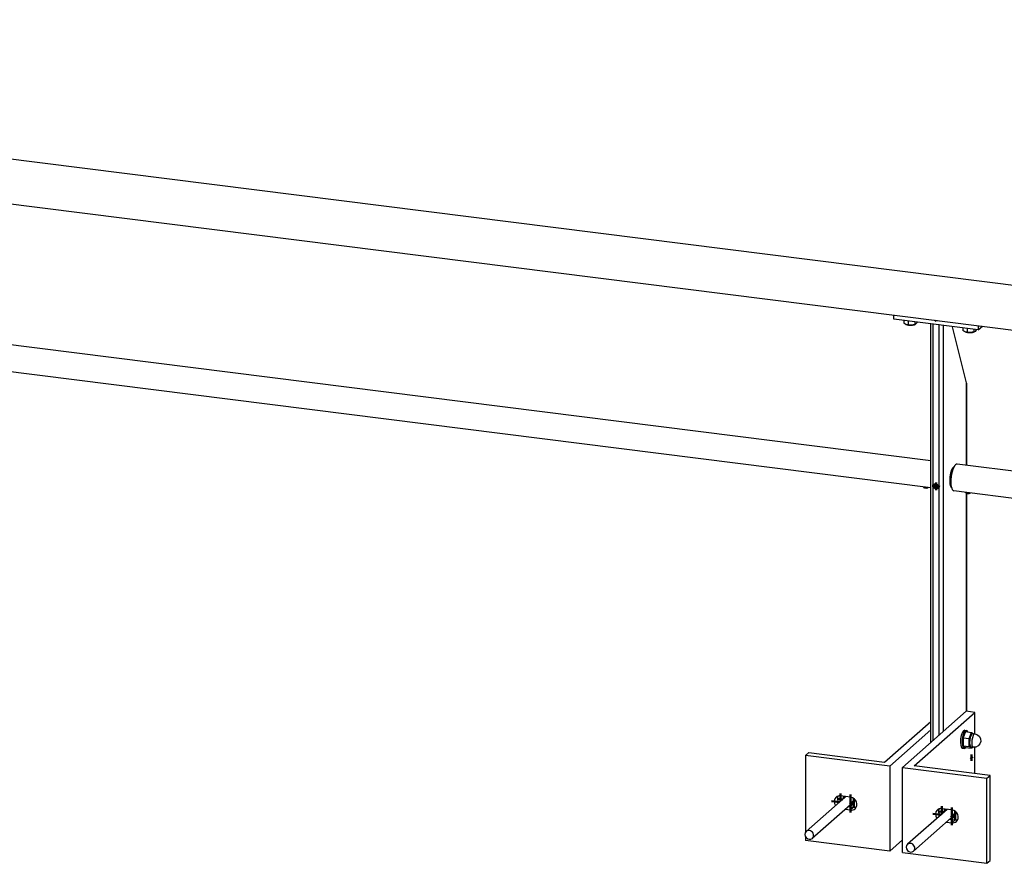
# Model space of a CAD drawing. Header units: millimetres. Extents: x 4464 to 5058, y 2900 to 3320.
# Tile 78 of 110: x 4790 to 4817, y 3212 to 3235. Entities that reach past the tile are written whole.
import ezdxf

# ---------------------------------------------------------------- set-up
doc = ezdxf.new("R2010")
doc.units = ezdxf.units.MM
doc.linetypes.add('STRICHPUNKT2', pattern=[18.5, 10, -4, 0.5, -4])
doc.layers.get('0').update_dxf_attribs({"linetype": 'CONTINUOUS'})
doc.layers.add('LE_ALL', color=7, linetype='CONTINUOUS', lineweight=50)
doc.layers.add('LE_GREEN', color=3, linetype='CONTINUOUS')
doc.layers.add('LE_RED', color=1, linetype='CONTINUOUS')

# ---------------------------------------------------------------- blocks, each defined once
blk = doc.blocks.new('BALUSTER PROFIEL 80X15 R4_00827', base_point=(4815.837, 3223.021))
for p, q in [((4815.188, 3215.369), (4815.188, 3226.972)), ((4815.252, 3215.426), (4815.252, 3226.964)), ((4815.416, 3226.943), (4815.252, 3226.964)), ((4815.416, 3215.571), (4815.416, 3226.943)), ((4815.545, 3215.684), (4815.545, 3226.927)), ((4816.181, 3225.338), (4815.788, 3226.896)), ((4816.181, 3223.058), (4816.181, 3225.338)), ((4816.188, 3223.057), (4816.188, 3225.289)), ((4816.181, 3216.237), (4816.181, 3222.284)), ((4816.188, 3216.236), (4816.188, 3222.281))]:
    blk.add_line(p, q)
for centre, major_axis, ratio, start_param, end_param in [((4816.088, 3225.35), (0.065, -0.136), 0.559575, 0.864613, 1.22598), ((4815.819, 3222.726), (-0.037, -0.298), 0.333333, 3.325293, 6.099485)]:
    blk.add_ellipse(centre, major_axis=major_axis, ratio=ratio, start_param=start_param, end_param=end_param)
at = {"layer": 'LE_RED'}
for start_param, end_param in [(3.141593, 6.283185), (2.093172, 3.141593), (0, 0.522376)]:
    blk.add_ellipse((4815.334, 3222.475), major_axis=(0.0496, -0.0563), ratio=0.881917, start_param=start_param, end_param=end_param, dxfattribs=at)
blk = doc.blocks.new('_00829', base_point=(4815.321, 3222.464))
at = {"layer": 'LE_ALL', "color": 1, "linetype": 'STRICHPUNKT2'}
for p, q in [((4815.334, 3222.475), (4815.229, 3222.489)), ((4815.321, 3222.464), (4815.375, 3222.512)), ((4815.334, 3222.475), (4815.334, 3222.581)), ((4815.334, 3222.475), (4815.334, 3222.369)), ((4815.334, 3222.475), (4815.439, 3222.462))]:
    blk.add_line(p, q, dxfattribs=at)
blk = doc.blocks.new('_00828')
blk.add_blockref('_00829', (4815.321, 3222.464))
blk = doc.blocks.new('DIN 13-M6_00831', base_point=(4815.375, 3222.428))
for start_param, end_param in [(3.141593, 6.283185), (6.283185, 9.424778)]:
    blk.add_ellipse((4815.334, 3222.475), major_axis=(0.0413, -0.0469), ratio=0.881917, start_param=start_param, end_param=end_param)
at = {"layer": 'LE_RED'}
for start_param, end_param in [(3.141593, 6.283185), (2.093172, 3.141593), (0, 0.522376)]:
    blk.add_ellipse((4815.334, 3222.475), major_axis=(0.0496, -0.0563), ratio=0.881917, start_param=start_param, end_param=end_param, dxfattribs=at)
blk = doc.blocks.new('DIN 13-M6_00830')
blk.add_blockref('DIN 13-M6_00831', (4815.375, 3222.428))
blk = doc.blocks.new('BALUSTER PROFIEL 80X15 R4_00826')
for name, p in [('BALUSTER PROFIEL 80X15 R4_00827', (4815.837, 3223.021)), ('_00828', (0, 0)), ('DIN 13-M6_00830', (0, 0))]:
    blk.add_blockref(name, p)
blk = doc.blocks.new('Hoeklijn 200x100x10_00834', base_point=(4815.626, 3213.17))
for p, q in [((4816.172, 3216.238), (4814.405, 3214.679)), ((4814.727, 3214.727), (4816.406, 3216.208)), ((4816.406, 3216.208), (4816.172, 3216.238)), ((4816.406, 3215.614), (4816.406, 3216.208)), ((4816.406, 3214.516), (4816.406, 3215.241)), ((4814.405, 3214.679), (4816.743, 3214.384)), ((4814.405, 3212.322), (4814.405, 3214.679)), ((4816.831, 3214.462), (4814.727, 3214.727)), ((4816.743, 3214.384), (4816.831, 3214.462)), ((4815.773, 3213.505), (4815.492, 3213.54)), ((4815.714, 3213.248), (4815.861, 3213.229)), ((4815.773, 3213.151), (4815.861, 3213.229)), ((4815.626, 3213.17), (4815.773, 3213.151))]:
    blk.add_line(p, q)
for points in [[(4814.405, 3212.322), (4816.743, 3212.027), (4816.743, 3214.384)], [(4816.743, 3212.027), (4816.831, 3212.105), (4816.831, 3214.462)]]:
    blk.add_lwpolyline(points)
for centre, major_axis, ratio, start_param, end_param in [((4816.318, 3214.952), (-0.0078, -0.062), 0.333333, 3.141593, 6.283185), ((4816.318, 3214.952), (-0.0078, -0.062), 0.333333, 0, 3.141593), ((4815.492, 3213.363), (0.124, -0.141), 0.881917, 3.141593, 4.597824), ((4815.492, 3213.363), (0.124, -0.141), 0.881917, 2.356194, 3.141593), ((4815.58, 3213.441), (0.124, -0.141), 0.881917, 3.505949, 4.597824), ((4815.773, 3213.328), (0.124, -0.141), 0.881917, 6.283185, 8.63938), ((4815.773, 3213.328), (0.124, -0.141), 0.881917, 5.497787, 6.283185), ((4815.861, 3213.406), (0.124, -0.141), 0.881917, 5.497787, 5.918829)]:
    blk.add_ellipse(centre, major_axis=major_axis, ratio=ratio, start_param=start_param, end_param=end_param)
blk = doc.blocks.new('_00836', base_point=(4815.872, 3213.416))
at = {"layer": 'LE_ALL', "color": 1, "linetype": 'STRICHPUNKT2'}
for p, q in [((4816.318, 3214.952), (4816.285, 3214.923)), ((4816.297, 3214.954), (4816.347, 3214.948)), ((4816.318, 3214.952), (4816.318, 3215.04)), ((4816.318, 3214.952), (4816.351, 3214.981)), ((4816.318, 3214.952), (4816.318, 3214.863)), ((4815.405, 3213.463), (4815.552, 3213.445)), ((4815.492, 3213.392), (4815.492, 3213.611)), ((4815.58, 3213.47), (4815.58, 3213.529)), ((4815.773, 3213.08), (4815.773, 3213.575)), ((4815.861, 3213.229), (4815.861, 3213.469)), ((4815.246, 3213.394), (4815.464, 3213.367)), ((4815.872, 3213.416), (4815.746, 3213.304))]:
    blk.add_line(p, q, dxfattribs=at)
blk = doc.blocks.new('_00835')
blk.add_blockref('_00836', (4815.872, 3213.416))
blk = doc.blocks.new('Hoeklijn 200x100x10_00833')
for name, p in [('Hoeklijn 200x100x10_00834', (4815.626, 3213.17)), ('_00835', (0, 0))]:
    blk.add_blockref(name, p)
blk = doc.blocks.new('Hoeklijn 200x100x10_00838', base_point=(4812.966, 3213.858))
for p, q in [((4813.908, 3214.83), (4815.188, 3215.959)), ((4811.715, 3215.018), (4811.804, 3215.096)), ((4811.804, 3215.096), (4813.908, 3214.83)), ((4814.054, 3214.723), (4811.715, 3215.018)), ((4811.715, 3215.018), (4811.715, 3212.882)), ((4812.966, 3213.858), (4812.686, 3213.894)), ((4812.819, 3213.523), (4812.966, 3213.505)), ((4812.908, 3213.601), (4813.055, 3213.583)), ((4813.055, 3213.583), (4812.966, 3213.505)), ((4811.715, 3212.771), (4811.715, 3212.661)), ((4814.054, 3212.366), (4811.715, 3212.661)), ((4814.405, 3212.675), (4814.054, 3212.366))]:
    blk.add_line(p, q)
blk.add_lwpolyline([(4815.188, 3215.723), (4814.054, 3214.723), (4814.054, 3212.366)])
for centre, start_param, end_param in [((4812.686, 3213.717), 3.141593, 4.597824), ((4812.686, 3213.717), 2.356194, 3.141593), ((4812.774, 3213.795), 3.505949, 4.597824), ((4812.966, 3213.681), 0, 2.356194), ((4812.966, 3213.681), 5.497787, 6.283185), ((4813.055, 3213.759), 5.497787, 5.918829)]:
    blk.add_ellipse(centre, major_axis=(0.124, -0.141), ratio=0.881917, start_param=start_param, end_param=end_param)
blk = doc.blocks.new('_00840', base_point=(4813.066, 3213.769))
at = {"layer": 'LE_ALL', "color": 1, "linetype": 'STRICHPUNKT2'}
for p, q in [((4812.657, 3213.72), (4812.44, 3213.748)), ((4812.746, 3213.798), (4812.599, 3213.817)), ((4812.686, 3213.964), (4812.686, 3213.745)), ((4812.774, 3213.882), (4812.774, 3213.823)), ((4813.066, 3213.769), (4812.94, 3213.658)), ((4812.966, 3213.929), (4812.966, 3213.434)), ((4813.055, 3213.823), (4813.055, 3213.583))]:
    blk.add_line(p, q, dxfattribs=at)
blk = doc.blocks.new('_00839')
blk.add_blockref('_00840', (4813.066, 3213.769))
blk = doc.blocks.new('Hoeklijn 200x100x10_00837')
for name, p in [('Hoeklijn 200x100x10_00838', (4812.966, 3213.858)), ('_00839', (0, 0))]:
    blk.add_blockref(name, p)
blk = doc.blocks.new('Precisie buis 22x3_00842', base_point=(4815.745, 3222.458))
for p, q in [((4815.813, 3223.004), (4815.827, 3223.002)), ((4815.745, 3222.458), (4815.759, 3222.456))]:
    blk.add_line(p, q)
blk = doc.blocks.new('Precisie buis 22x3_00841')
blk.add_blockref('Precisie buis 22x3_00842', (4815.745, 3222.458))
blk = doc.blocks.new('153.1.100 100 x 5 50 x 47 PM6_00844', base_point=(4814.165, 3227.101))
for p, q in [((4814.165, 3227.101), (4814.165, 3227.216)), ((4816.503, 3226.806), (4814.165, 3227.101)), ((4815.291, 3227.075), (4815.377, 3227.064)), ((4816.503, 3226.922), (4816.503, 3226.806)), ((4816.503, 3226.806), (4816.618, 3226.907))]:
    blk.add_line(p, q)
blk = doc.blocks.new('_00846', base_point=(4815.332, 3227.069))
at = {"layer": 'LE_ALL', "color": 1, "linetype": 'STRICHPUNKT2'}
blk.add_line((4815.332, 3227.069), (4815.304, 3227.045), dxfattribs=at)
blk = doc.blocks.new('_00845')
blk.add_blockref('_00846', (4815.332, 3227.069))
blk = doc.blocks.new('153.1.100 100 x 5 50 x 47 PM6_00843')
for name, p in [('153.1.100 100 x 5 50 x 47 PM6_00844', (4814.165, 3227.101)), ('_00845', (0, 0))]:
    blk.add_blockref(name, p)
blk = doc.blocks.new('Sluitring (DIN 125)-M10_00850', base_point=(4816.175, 3215.706))
for p, q in [((4816.128, 3215.712), (4816.175, 3215.706)), ((4816.066, 3215.216), (4816.112, 3215.21))]:
    blk.add_line(p, q)
at = {"layer": 'LE_GREEN'}
for centre, start_param, end_param in [((4816.097, 3215.464), 3.141593, 6.283185), ((4816.144, 3215.458), 3.141593, 6.283185), ((4816.144, 3215.458), 2.614153, 3.141593), ((4816.144, 3215.458), 0, 0.527439)]:
    blk.add_ellipse(centre, major_axis=(-0.031, -0.248), ratio=0.333333, start_param=start_param, end_param=end_param, dxfattribs=at)
blk = doc.blocks.new('Sluitring (DIN 125)-M10_00849')
blk.add_blockref('Sluitring (DIN 125)-M10_00850', (4816.175, 3215.706))
blk = doc.blocks.new('Hoge dopmoer (DIN 1587)-M10_00852', base_point=(4816.335, 3215.245))
for p, q in [((4816.154, 3215.675), (4816.32, 3215.654)), ((4816.307, 3215.249), (4816.366, 3215.241))]:
    blk.add_line(p, q)
for points in [[(4816.154, 3215.675), (4816.084, 3215.503), (4816.249, 3215.482)], [(4816.335, 3215.245), (4816.32, 3215.218), (4816.249, 3215.265), (4816.249, 3215.482), (4816.32, 3215.654), (4816.379, 3215.617)], [(4816.084, 3215.503), (4816.084, 3215.286), (4816.249, 3215.265)], [(4816.084, 3215.286), (4816.154, 3215.239), (4816.32, 3215.218)]]:
    blk.add_lwpolyline(points)
blk.add_lwpolyline([(4816.354, 3215.621), (4816.413, 3215.613, -1), (4816.366, 3215.241)], format="xyb")
for centre in [(4816.331, 3215.435), (4816.389, 3215.427)]:
    blk.add_ellipse(centre, major_axis=(-0.023, -0.186), ratio=0.333333, start_param=3.141593, end_param=6.283185)
blk = doc.blocks.new('Hoge dopmoer (DIN 1587)-M10_00851')
blk.add_blockref('Hoge dopmoer (DIN 1587)-M10_00852', (4816.335, 3215.245))
blk = doc.blocks.new('Montage hoeklijn aan baluster_00848')
for name in ['Sluitring (DIN 125)-M10_00849', 'Hoge dopmoer (DIN 1587)-M10_00851']:
    blk.add_blockref(name, (0, 0))
blk = doc.blocks.new('Carrosseriering M12 (ISO 7093 _ DIN 9021)_00856', base_point=(4813.022, 3213.655))
for centre, start_param, end_param in [((4812.914, 3213.777), 3.317607, 3.810313), ((4812.944, 3213.803), 3.536683, 3.810313), ((4812.914, 3213.777), 6.283185, 7.508071), ((4812.914, 3213.777), 5.614465, 6.283185), ((4812.944, 3213.803), 5.614465, 6.147079)]:
    blk.add_ellipse(centre, major_axis=(0.107, -0.122), ratio=0.881917, start_param=start_param, end_param=end_param)
blk = doc.blocks.new('Carrosseriering M12 (ISO 7093 _ DIN 9021)_00855')
blk.add_blockref('Carrosseriering M12 (ISO 7093 _ DIN 9021)_00856', (4813.022, 3213.655))
blk = doc.blocks.new('Hoge dopmoer (DIN 1587)-M12_00858', base_point=(4812.976, 3213.661))
at = {"layer": 'LE_RED'}
for start_param, end_param in [(3.502147, 3.696404), (5.728374, 6.283185), (6.283185, 6.43201)]:
    blk.add_ellipse((4812.944, 3213.803), major_axis=(0.099, -0.113), ratio=0.881917, start_param=start_param, end_param=end_param, dxfattribs=at)
blk = doc.blocks.new('GEWINDE_00860', base_point=(4812.976, 3213.661))
blk.add_ellipse((4812.948, 3213.807), major_axis=(0.0843, -0.0956), ratio=0.881917, start_param=0, end_param=0.61832)
at = {"layer": 'LE_RED'}
for start_param, end_param in [(3.502147, 3.696404), (5.728374, 6.283185), (6.283185, 6.43201)]:
    blk.add_ellipse((4812.944, 3213.803), major_axis=(0.099, -0.113), ratio=0.881917, start_param=start_param, end_param=end_param, dxfattribs=at)
blk = doc.blocks.new('GEWINDE_00859')
blk.add_blockref('GEWINDE_00860', (4812.976, 3213.661))
blk = doc.blocks.new('Hoge dopmoer (DIN 1587)-M12_00857')
for name, p in [('Hoge dopmoer (DIN 1587)-M12_00858', (4812.976, 3213.661)), ('GEWINDE_00859', (0, 0))]:
    blk.add_blockref(name, p)
blk = doc.blocks.new('Draadstang-M12x140_00862', base_point=(4811.737, 3212.908))
for p, q in [((4812.833, 3213.875), (4811.737, 3212.908)), ((4813.033, 3213.711), (4811.905, 3212.717))]:
    blk.add_line(p, q)
for start_param, end_param in [(6.283185, 9.424778), (3.141593, 6.283185)]:
    blk.add_ellipse((4811.821, 3212.813), major_axis=(0.0843, -0.0956), ratio=0.881917, start_param=start_param, end_param=end_param)
blk = doc.blocks.new('Draadstang-M12x140_00861')
blk.add_blockref('Draadstang-M12x140_00862', (4811.737, 3212.908))
blk = doc.blocks.new('Montage baluster_00853')
for name in ['Draadstang-M12x140_00861', 'Carrosseriering M12 (ISO 7093 _ DIN 9021)_00855', 'Hoge dopmoer (DIN 1587)-M12_00857']:
    blk.add_blockref(name, (0, 0))
blk = doc.blocks.new('Carrosseriering M12 (ISO 7093 _ DIN 9021)_00866', base_point=(4815.828, 3213.302))
for centre, start_param, end_param in [((4815.721, 3213.424), 3.317607, 3.810313), ((4815.75, 3213.449), 3.536683, 3.810313), ((4815.721, 3213.424), 6.283185, 7.508071), ((4815.721, 3213.424), 5.614465, 6.283185), ((4815.75, 3213.449), 5.614465, 6.147079)]:
    blk.add_ellipse(centre, major_axis=(0.107, -0.122), ratio=0.881917, start_param=start_param, end_param=end_param)
blk = doc.blocks.new('Carrosseriering M12 (ISO 7093 _ DIN 9021)_00865')
blk.add_blockref('Carrosseriering M12 (ISO 7093 _ DIN 9021)_00866', (4815.828, 3213.302))
blk = doc.blocks.new('Hoge dopmoer (DIN 1587)-M12_00868', base_point=(4815.782, 3213.308))
at = {"layer": 'LE_RED'}
for start_param, end_param in [(3.502147, 3.696404), (5.728374, 6.283185), (6.283185, 6.43201)]:
    blk.add_ellipse((4815.75, 3213.449), major_axis=(0.099, -0.113), ratio=0.881917, start_param=start_param, end_param=end_param, dxfattribs=at)
blk = doc.blocks.new('GEWINDE_00870', base_point=(4815.782, 3213.308))
blk.add_ellipse((4815.754, 3213.453), major_axis=(0.0843, -0.0956), ratio=0.881917, start_param=0, end_param=0.61832)
at = {"layer": 'LE_RED'}
for start_param, end_param in [(3.502147, 3.696404), (5.728374, 6.283185), (6.283185, 6.43201)]:
    blk.add_ellipse((4815.75, 3213.449), major_axis=(0.099, -0.113), ratio=0.881917, start_param=start_param, end_param=end_param, dxfattribs=at)
blk = doc.blocks.new('GEWINDE_00869')
blk.add_blockref('GEWINDE_00870', (4815.782, 3213.308))
blk = doc.blocks.new('Hoge dopmoer (DIN 1587)-M12_00867')
for name, p in [('Hoge dopmoer (DIN 1587)-M12_00868', (4815.782, 3213.308)), ('GEWINDE_00869', (0, 0))]:
    blk.add_blockref(name, p)
blk = doc.blocks.new('Draadstang-M12x140_00872', base_point=(4814.543, 3212.555))
for p, q in [((4815.639, 3213.521), (4814.543, 3212.555)), ((4815.839, 3213.358), (4814.712, 3212.364))]:
    blk.add_line(p, q)
for start_param, end_param in [(3.141593, 6.283185), (6.283185, 9.424778)]:
    blk.add_ellipse((4814.627, 3212.459), major_axis=(0.0843, -0.0956), ratio=0.881917, start_param=start_param, end_param=end_param)
blk = doc.blocks.new('Draadstang-M12x140_00871')
blk.add_blockref('Draadstang-M12x140_00872', (4814.543, 3212.555))
blk = doc.blocks.new('Montage baluster_00863')
for name in ['Draadstang-M12x140_00871', 'Carrosseriering M12 (ISO 7093 _ DIN 9021)_00865', 'Hoge dopmoer (DIN 1587)-M12_00867']:
    blk.add_blockref(name, (0, 0))
blk = doc.blocks.new('Stelschroef (DIN 913 - ISO 4026)-M6x20_00875', base_point=(4815.329, 3222.512))
for p in [(4815.342, 3222.533), (4815.35, 3222.53)]:
    blk.add_line(p, (4815.329, 3222.512))
for points in [[(4815.329, 3222.512), (4815.349, 3222.474), (4815.39, 3222.469)], [(4815.373, 3222.514), (4815.38, 3222.501), (4815.349, 3222.474)]]:
    blk.add_lwpolyline(points)
at = {"layer": 'LE_RED'}
blk.add_ellipse((4815.369, 3222.506), major_axis=(0.0413, -0.0469), ratio=0.881917, start_param=3.583421, end_param=5.841357, dxfattribs=at)
blk = doc.blocks.new('GEWINDE_00877', base_point=(4815.389, 3222.448))
at = {"layer": 'LE_RED'}
blk.add_ellipse((4815.369, 3222.506), major_axis=(0.0413, -0.0469), ratio=0.881917, start_param=3.583421, end_param=5.841357, dxfattribs=at)
blk = doc.blocks.new('GEWINDE_00876')
blk.add_blockref('GEWINDE_00877', (4815.389, 3222.448))
blk = doc.blocks.new('Stelschroef (DIN 913 - ISO 4026)-M6x20_00874')
for name, p in [('Stelschroef (DIN 913 - ISO 4026)-M6x20_00875', (4815.329, 3222.512)), ('GEWINDE_00876', (0, 0))]:
    blk.add_blockref(name, p)
blk = doc.blocks.new('Montage sierregel_00873')
blk.add_blockref('Stelschroef (DIN 913 - ISO 4026)-M6x20_00874', (0, 0))
blk = doc.blocks.new('Zeskant tapbout-M8x16 (DIN 933)_00885', base_point=(4816.078, 3226.86))
for p, q in [((4816.078, 3226.86), (4816.078, 3226.789)), ((4816.197, 3226.845), (4816.197, 3226.74)), ((4816.134, 3226.752), (4816.078, 3226.789)), ((4816.197, 3226.74), (4816.137, 3226.751)), ((4816.289, 3226.732), (4816.197, 3226.74)), ((4816.382, 3226.751), (4816.289, 3226.732)), ((4816.382, 3226.822), (4816.382, 3226.751)), ((4816.397, 3226.755), (4816.382, 3226.751)), ((4816.415, 3226.766), (4816.397, 3226.755)), ((4816.448, 3226.809), (4816.415, 3226.766))]:
    blk.add_line(p, q)
for start_param, end_param in [(3.827423, 4.874621), (4.874621, 5.624127)]:
    blk.add_ellipse((4816.263, 3226.785), major_axis=(0.163, 0), ratio=0.333333, start_param=start_param, end_param=end_param)
blk = doc.blocks.new('Zeskant tapbout-M8x16 (DIN 933)_00884')
blk.add_blockref('Zeskant tapbout-M8x16 (DIN 933)_00885', (4816.078, 3226.86))
blk = doc.blocks.new('Montage handregel_00883')
blk.add_blockref('Zeskant tapbout-M8x16 (DIN 933)_00884', (0, 0))
blk = doc.blocks.new('Zeskant tapbout-M8x16 (DIN 933)_00888', base_point=(4814.441, 3227.066))
for p, q in [((4814.441, 3227.066), (4814.441, 3226.995)), ((4814.497, 3226.958), (4814.441, 3226.995)), ((4814.56, 3226.947), (4814.5, 3226.957)), ((4814.56, 3227.051), (4814.56, 3226.947)), ((4814.652, 3226.938), (4814.56, 3226.947)), ((4814.745, 3226.957), (4814.652, 3226.938)), ((4814.745, 3227.028), (4814.745, 3226.957)), ((4814.76, 3226.961), (4814.745, 3226.957)), ((4814.778, 3226.972), (4814.76, 3226.961)), ((4814.811, 3227.015), (4814.778, 3226.972))]:
    blk.add_line(p, q)
for start_param, end_param in [(3.827423, 4.874621), (4.874621, 5.624127)]:
    blk.add_ellipse((4814.626, 3226.992), major_axis=(0.163, 0), ratio=0.333333, start_param=start_param, end_param=end_param)
blk = doc.blocks.new('Zeskant tapbout-M8x16 (DIN 933)_00887')
blk.add_blockref('Zeskant tapbout-M8x16 (DIN 933)_00888', (4814.441, 3227.066))
blk = doc.blocks.new('Montage handregel_00886')
blk.add_blockref('Zeskant tapbout-M8x16 (DIN 933)_00887', (0, 0))
blk = doc.blocks.new('Montage_00847')
for name in ['Montage handregel_00886', 'Montage handregel_00883', 'Montage sierregel_00873', 'Montage hoeklijn aan baluster_00848', 'Montage baluster_00853', 'Montage baluster_00863']:
    blk.add_blockref(name, (0, 0))
blk = doc.blocks.new('Tussen baluster_00825')
for name in ['153.1.100 100 x 5 50 x 47 PM6_00843', 'Montage_00847', 'BALUSTER PROFIEL 80X15 R4_00826', 'Precisie buis 22x3_00841', 'Hoeklijn 200x100x10_00833', 'Hoeklijn 200x100x10_00837']:
    blk.add_blockref(name, (0, 0))
blk = doc.blocks.new('HANDREGEL PROFIEL 50X47_02222', base_point=(4758.926, 3234.176))
for p, q in [((4759.117, 3235.402), (4830.231, 3226.443)), ((4758.926, 3234.176), (4830.069, 3225.213))]:
    blk.add_line(p, q)
blk = doc.blocks.new('HANDREGEL PROFIEL 50X47_02221')
blk.add_blockref('HANDREGEL PROFIEL 50X47_02222', (4758.926, 3234.176))
blk = doc.blocks.new('Handregel_02204')
blk.add_blockref('HANDREGEL PROFIEL 50X47_02221', (0, 0))
blk = doc.blocks.new('Precisie buis 30x3_02252', base_point=(4788.329, 3225.811))
for p, q in [((4815.188, 3223.183), (4788.423, 3226.555)), ((4815.188, 3222.428), (4788.329, 3225.811))]:
    blk.add_line(p, q)
blk.add_ellipse((4788.376, 3226.183), major_axis=(-0.047, -0.372), ratio=0.333333, start_param=3.141593, end_param=6.283185)
blk = doc.blocks.new('Precisie buis 30x3_02251')
blk.add_blockref('Precisie buis 30x3_02252', (4788.329, 3225.811))
blk = doc.blocks.new('Stelschroef (DIN 913 - ISO 4026)-M6x5_02255', base_point=(4788.677, 3225.749))
at = {"layer": 'LE_RED'}
blk.add_ellipse((4788.727, 3225.762), major_axis=(0.0625, 0), ratio=0.333333, start_param=3.800651, end_param=5.658796, dxfattribs=at)
blk = doc.blocks.new('GEWINDE_02257', base_point=(4788.668, 3225.754))
for p, q in [((4788.668, 3225.754), (4788.677, 3225.749)), ((4788.786, 3225.754), (4788.776, 3225.749))]:
    blk.add_line(p, q)
for start_param, end_param in [(3.141593, 3.800651), (3.800651, 5.624127)]:
    blk.add_ellipse((4788.727, 3225.769), major_axis=(0.075, 0), ratio=0.333333, start_param=start_param, end_param=end_param)
at = {"layer": 'LE_RED'}
for start_param, end_param in [(3.141593, 3.800651), (3.800651, 5.624127)]:
    blk.add_ellipse((4788.727, 3225.762), major_axis=(0.0625, 0), ratio=0.333333, start_param=start_param, end_param=end_param, dxfattribs=at)
blk = doc.blocks.new('GEWINDE_02256')
blk.add_blockref('GEWINDE_02257', (4788.668, 3225.754))
blk = doc.blocks.new('Stelschroef (DIN 913 - ISO 4026)-M6x5_02254')
for name, p in [('GEWINDE_02256', (0, 0)), ('Stelschroef (DIN 913 - ISO 4026)-M6x5_02255', (4788.677, 3225.749))]:
    blk.add_blockref(name, p)
blk = doc.blocks.new('Stelschroef (DIN 913 - ISO 4026)-M6x5_02259', base_point=(4815.009, 3222.432))
at = {"layer": 'LE_RED'}
blk.add_ellipse((4815.059, 3222.445), major_axis=(0.0625, 0), ratio=0.333333, start_param=3.800651, end_param=5.658796, dxfattribs=at)
blk = doc.blocks.new('GEWINDE_02261', base_point=(4814.999, 3222.436))
for p, q in [((4814.999, 3222.436), (4815.009, 3222.432)), ((4815.118, 3222.436), (4815.108, 3222.432))]:
    blk.add_line(p, q)
for start_param, end_param in [(3.141593, 3.800651), (3.800651, 5.624127)]:
    blk.add_ellipse((4815.059, 3222.451), major_axis=(0.075, 0), ratio=0.333333, start_param=start_param, end_param=end_param)
at = {"layer": 'LE_RED'}
for start_param, end_param in [(3.141593, 3.800651), (3.800651, 5.624127)]:
    blk.add_ellipse((4815.059, 3222.445), major_axis=(0.0625, 0), ratio=0.333333, start_param=start_param, end_param=end_param, dxfattribs=at)
blk = doc.blocks.new('GEWINDE_02260')
blk.add_blockref('GEWINDE_02261', (4814.999, 3222.436))
blk = doc.blocks.new('Stelschroef (DIN 913 - ISO 4026)-M6x5_02258')
for name, p in [('GEWINDE_02260', (0, 0)), ('Stelschroef (DIN 913 - ISO 4026)-M6x5_02259', (4815.009, 3222.432))]:
    blk.add_blockref(name, p)
blk = doc.blocks.new('Montage_02253')
for name in ['Stelschroef (DIN 913 - ISO 4026)-M6x5_02254', 'Stelschroef (DIN 913 - ISO 4026)-M6x5_02258']:
    blk.add_blockref(name, (0, 0))
blk = doc.blocks.new('Sierregel_02249')
for name in ['Precisie buis 30x3_02251', 'Montage_02253']:
    blk.add_blockref(name, (0, 0))
blk = doc.blocks.new('Precisie buis 30x3_02265', base_point=(4815.83, 3222.347))
for p, q in [((4842.689, 3219.719), (4815.924, 3223.091)), ((4842.689, 3218.963), (4815.83, 3222.347))]:
    blk.add_line(p, q)
blk.add_ellipse((4815.877, 3222.719), major_axis=(-0.047, -0.372), ratio=0.333333, start_param=3.141593, end_param=6.283185)
blk = doc.blocks.new('Precisie buis 30x3_02264')
blk.add_blockref('Precisie buis 30x3_02265', (4815.83, 3222.347))
blk = doc.blocks.new('Stelschroef (DIN 913 - ISO 4026)-M6x5_02268', base_point=(4816.179, 3222.285))
at = {"layer": 'LE_RED'}
blk.add_ellipse((4816.228, 3222.297), major_axis=(0.0625, 0), ratio=0.333333, start_param=3.800651, end_param=5.658796, dxfattribs=at)
blk = doc.blocks.new('GEWINDE_02270', base_point=(4816.169, 3222.289))
for p, q in [((4816.169, 3222.289), (4816.179, 3222.285)), ((4816.287, 3222.289), (4816.277, 3222.285))]:
    blk.add_line(p, q)
for start_param, end_param in [(3.141593, 3.800651), (3.800651, 5.624127)]:
    blk.add_ellipse((4816.228, 3222.304), major_axis=(0.075, 0), ratio=0.333333, start_param=start_param, end_param=end_param)
at = {"layer": 'LE_RED'}
for start_param, end_param in [(3.141593, 3.800651), (3.800651, 5.624127)]:
    blk.add_ellipse((4816.228, 3222.297), major_axis=(0.0625, 0), ratio=0.333333, start_param=start_param, end_param=end_param, dxfattribs=at)
blk = doc.blocks.new('GEWINDE_02269')
blk.add_blockref('GEWINDE_02270', (4816.169, 3222.289))
blk = doc.blocks.new('Stelschroef (DIN 913 - ISO 4026)-M6x5_02267')
for name, p in [('GEWINDE_02269', (0, 0)), ('Stelschroef (DIN 913 - ISO 4026)-M6x5_02268', (4816.179, 3222.285))]:
    blk.add_blockref(name, p)
blk = doc.blocks.new('Stelschroef (DIN 913 - ISO 4026)-M6x5_02272', base_point=(4842.51, 3218.967))
at = {"layer": 'LE_RED'}
blk.add_ellipse((4842.56, 3218.98), major_axis=(0.0625, 0), ratio=0.333333, start_param=3.800651, end_param=5.658796, dxfattribs=at)
blk = doc.blocks.new('GEWINDE_02274', base_point=(4842.501, 3218.971))
for p, q in [((4842.501, 3218.971), (4842.51, 3218.967)), ((4842.619, 3218.971), (4842.609, 3218.967))]:
    blk.add_line(p, q)
for start_param, end_param in [(3.141593, 3.800651), (3.800651, 5.624127)]:
    blk.add_ellipse((4842.56, 3218.987), major_axis=(0.075, 0), ratio=0.333333, start_param=start_param, end_param=end_param)
at = {"layer": 'LE_RED'}
for start_param, end_param in [(3.141593, 3.800651), (3.800651, 5.624127)]:
    blk.add_ellipse((4842.56, 3218.98), major_axis=(0.0625, 0), ratio=0.333333, start_param=start_param, end_param=end_param, dxfattribs=at)
blk = doc.blocks.new('GEWINDE_02273')
blk.add_blockref('GEWINDE_02274', (4842.501, 3218.971))
blk = doc.blocks.new('Stelschroef (DIN 913 - ISO 4026)-M6x5_02271')
for name, p in [('GEWINDE_02273', (0, 0)), ('Stelschroef (DIN 913 - ISO 4026)-M6x5_02272', (4842.51, 3218.967))]:
    blk.add_blockref(name, p)
blk = doc.blocks.new('Montage_02266')
for name in ['Stelschroef (DIN 913 - ISO 4026)-M6x5_02267', 'Stelschroef (DIN 913 - ISO 4026)-M6x5_02271']:
    blk.add_blockref(name, (0, 0))
blk = doc.blocks.new('Sierregel_02262')
for name in ['Precisie buis 30x3_02264', 'Montage_02266']:
    blk.add_blockref(name, (0, 0))
blk = doc.blocks.new('Sierregels_02235')
for name in ['Sierregel_02249', 'Sierregel_02262']:
    blk.add_blockref(name, (0, 0))
blk = doc.blocks.new('_A3D0205_00030')
for name in ['Handregel_02204', 'Sierregels_02235', 'Tussen baluster_00825']:
    blk.add_blockref(name, (0, 0))
blk = doc.blocks.new('_ANS0205_00029')
blk.add_blockref('_A3D0205_00030', (0, 0))

msp = doc.modelspace()

# ---------------------------------------------------------------- block references
msp.add_blockref('_ANS0205_00029', (0, 0))

doc.saveas('drawing.dxf')
